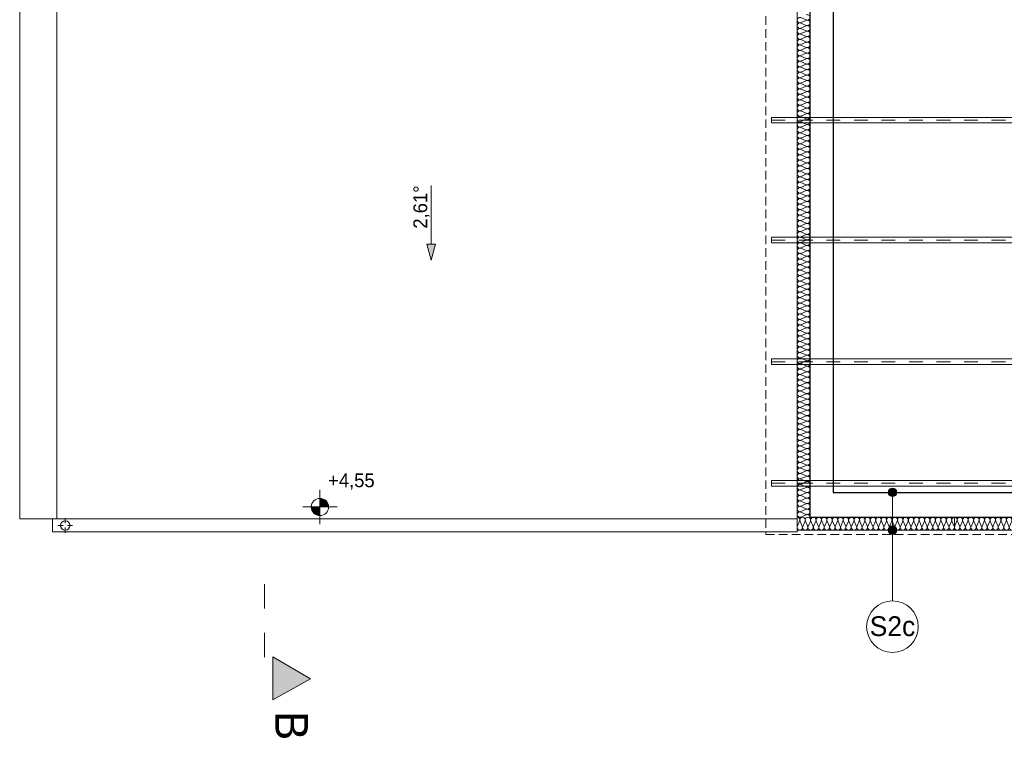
# Model space of a CAD drawing. Extents: x -515158 to -464725, y 20769 to 114053.
# Tile 61 of 69: x -498138 to -486688, y 96974 to 105335. Entities that reach past the tile are written whole.
import ezdxf

# ---------------------------------------------------------------- set-up
doc = ezdxf.new("R2010")
doc.units = 0
doc.header["$MEASUREMENT"] = 0
for name, pattern in [('Dashed', [564.444447, 282.222223, -282.222223]), ('Krawędzie ukryte', [150, 100, -50]), ('Przerywana', [320, 160, -160])]:
    doc.linetypes.add(name, pattern=pattern)
for name, color, linetype, lineweight in [('#podkład', 252, 'Continuous', 9), ('0_Nr_Pióra__21', 252, 'Continuous', 9), ('Arch ocieplenie_Nr_Pióra__44', 252, 'Continuous', 9), ('Arch ocieplenie_Nr_Pióra__9', 252, 'Continuous', 9), ('Arch opisy_Nr_Pióra__1', 252, 'Continuous', 25), ('Arch opisy_Nr_Pióra__21', 252, 'Continuous', 9), ('Arch wykończenie_Nr_Pióra__3', 252, 'Continuous', 18), ('INWENT DACH_Nr_Pióra__2', 252, 'Continuous', 13), ('INWENT DACH_Nr_Pióra__21', 252, 'Continuous', 9), ('INWENT KONST. DREWNIANA_Nr_Pióra__2', 252, 'Continuous', 13), ('INWENT KONST. DREWNIANA_Nr_Pióra__21', 252, 'Continuous', 9), ('INWENT OPISY_Nr_Pióra__21', 252, 'Continuous', 9), ('INWENT OPISY_Nr_Pióra__41', 252, 'Continuous', 15), ('INWENT RURY SPUSTOWE_Nr_Pióra__2', 252, 'Continuous', 13), ('INWENT RZĘDNE_Nr_Pióra__21', 252, 'Continuous', 9), ('INWENT.ŚCIANY_Nr_Pióra__1', 252, 'Continuous', 25), ('INWENT.ŚCIANY_Nr_Pióra__2', 252, 'Continuous', 13)]:
    doc.layers.add(name, color=color, linetype=linetype, lineweight=lineweight)
for name, color, linetype in [('Arch ocieplenie', 252, 'Continuous'), ('Arch opisy', 252, 'Continuous'), ('INWENT DACH', 252, 'Continuous'), ('INWENT RZĘDNE', 252, 'Continuous')]:
    doc.layers.add(name, color=color, linetype=linetype)
doc.styles.add('GENERATED_STYLE_3', font='txt')
doc.styles.add('GENERATED_STYLE_7', font='txt')

# ---------------------------------------------------------------- blocks, each defined once
blk = doc.blocks.new('Linia_164', base_point=(-487989, 102708))
at = {"layer": 'Arch opisy_Nr_Pióra__21', "linetype": 'Continuous'}
blk.add_line((-487989, 102708), (-487989, 101885), dxfattribs=at)
blk.add_circle((-487989, 101585), 300, dxfattribs=at)
blk = doc.blocks.new('Linia_163', base_point=(-487989, 103148))
at = {"layer": 'Arch opisy_Nr_Pióra__21', "linetype": 'Continuous'}
for points in [[(-487939, 103148), (-487943, 103167), (-487954, 103183), (-487970, 103194), (-487989, 103198), (-488008, 103194), (-488024, 103183), (-488035, 103167), (-488039, 103148), (-488035, 103128), (-488024, 103112), (-488008, 103101), (-487989, 103098), (-487970, 103101), (-487954, 103112), (-487943, 103128)], [(-487939, 102708), (-487943, 102727), (-487954, 102743), (-487970, 102754), (-487989, 102758), (-488008, 102754), (-488024, 102743), (-488035, 102727), (-488039, 102708), (-488035, 102688), (-488024, 102672), (-488008, 102661), (-487989, 102658), (-487970, 102661), (-487954, 102672), (-487943, 102688)]]:
    blk.add_hatch(color=256, dxfattribs=at).paths.add_polyline_path(points, flags=0)
blk.add_line((-487989, 103098), (-487989, 102758), dxfattribs=at)
for centre in [(-487989, 103148), (-487989, 102708)]:
    blk.add_circle(centre, 50, dxfattribs=at)
blk = doc.blocks.new('Koty wysokościowe_52', base_point=(-494647, 102978))
at = {"layer": 'INWENT RZĘDNE_Nr_Pióra__21', "linetype": 'Continuous'}
for points in [[(-494647, 102978), (-494547, 102978), (-494555, 103016), (-494576, 103048), (-494609, 103070), (-494647, 103078)], [(-494647, 102978), (-494747, 102978), (-494739, 102939), (-494718, 102907), (-494685, 102885), (-494647, 102878)]]:
    blk.add_hatch(color=256, dxfattribs=at).paths.add_polyline_path(points, flags=0)
for p, q in [((-494647, 102778), (-494647, 103178)), ((-494847, 102978), (-494447, 102978))]:
    blk.add_line(p, q, dxfattribs=at)
blk.add_circle((-494647, 102978), 100, dxfattribs=at)
at = {"layer": 'INWENT RZĘDNE_Nr_Pióra__21', "insert": (-494552, 103178), "char_height": 160, "attachment_point": 7, "style": 'GENERATED_STYLE_3'}
blk.add_mtext('{+4,55}', dxfattribs=at)
blk = doc.blocks.new('Linia_20', base_point=(-493353, 106718))
at = {"layer": 'INWENT DACH_Nr_Pióra__21', "linetype": 'Continuous'}
blk.add_hatch(color=256, dxfattribs=at).paths.add_polyline_path([(-493353, 105850), (-493403, 106037), (-493303, 106037)], flags=0)
at = {"layer": 'INWENT DACH_Nr_Pióra__2', "linetype": 'Continuous'}
blk.add_line((-493353, 106718), (-493353, 106037), dxfattribs=at)
at = {"layer": 'INWENT DACH_Nr_Pióra__21', "linetype": 'Continuous'}
for p, q in [((-493353, 105850), (-493403, 106037)), ((-493403, 106037), (-493303, 106037)), ((-493353, 105850), (-493303, 106037))]:
    blk.add_line(p, q, dxfattribs=at)
blk = doc.blocks.new('Izolacja cieplna 14_242', base_point=(-487268, 102858))
at = {"layer": 'Arch ocieplenie_Nr_Pióra__9', "linetype": 'Continuous'}
for p, q in [((-487266, 102752), (-487239, 102813)), ((-487234, 102813), (-487207, 102752)), ((-487202, 102752), (-487175, 102813)), ((-487170, 102813), (-487144, 102752)), ((-487138, 102752), (-487112, 102813)), ((-487106, 102813), (-487080, 102752)), ((-487075, 102752), (-487048, 102813)), ((-487043, 102813), (-487016, 102752)), ((-487011, 102752), (-486984, 102813)), ((-486979, 102813), (-486952, 102752)), ((-486947, 102752), (-486921, 102813)), ((-486915, 102813), (-486889, 102752)), ((-486883, 102752), (-486857, 102813)), ((-486852, 102813), (-486825, 102752)), ((-486820, 102752), (-486793, 102813)), ((-486788, 102813), (-486761, 102752)), ((-486756, 102752), (-486729, 102813)), ((-486724, 102813), (-486698, 102752)), ((-486692, 102752), (-486666, 102813)), ((-486660, 102813), (-486634, 102752)), ((-486629, 102752), (-486602, 102813)), ((-486597, 102813), (-486570, 102752)), ((-486565, 102752), (-486538, 102813)), ((-486533, 102813), (-486506, 102752)), ((-486501, 102752), (-486475, 102813)), ((-486469, 102813), (-486443, 102752)), ((-486437, 102752), (-486411, 102813)), ((-486406, 102813), (-486379, 102752)), ((-486374, 102752), (-486347, 102813)), ((-486342, 102813), (-486315, 102752)), ((-486310, 102752), (-486283, 102813)), ((-486278, 102813), (-486252, 102752)), ((-486246, 102752), (-486220, 102813)), ((-486214, 102813), (-486188, 102752)), ((-486183, 102752), (-486156, 102813)), ((-486151, 102813), (-486124, 102752)), ((-486119, 102752), (-486092, 102813)), ((-486087, 102813), (-486060, 102752)), ((-486055, 102752), (-486029, 102813)), ((-486023, 102813), (-485997, 102752)), ((-485991, 102752), (-485965, 102813)), ((-485960, 102813), (-485933, 102752)), ((-485928, 102752), (-485901, 102813)), ((-485896, 102813), (-485869, 102752)), ((-485864, 102752), (-485837, 102813)), ((-485832, 102813), (-485806, 102752)), ((-485800, 102752), (-485774, 102813)), ((-485768, 102813), (-485742, 102752)), ((-485737, 102752), (-485710, 102813)), ((-485705, 102813), (-485678, 102752)), ((-485673, 102752), (-485646, 102813)), ((-485641, 102813), (-485614, 102752)), ((-485609, 102752), (-485583, 102813)), ((-485577, 102813), (-485551, 102752)), ((-485545, 102752), (-485519, 102813)), ((-485514, 102813), (-485487, 102752)), ((-485482, 102752), (-485455, 102813)), ((-485450, 102813), (-485423, 102752)), ((-485418, 102752), (-485391, 102813)), ((-485386, 102813), (-485360, 102752)), ((-485354, 102752), (-485328, 102813)), ((-485322, 102813), (-485296, 102752)), ((-485291, 102752), (-485264, 102813)), ((-485259, 102813), (-485232, 102752)), ((-485227, 102752), (-485200, 102813)), ((-485195, 102813), (-485168, 102752)), ((-485163, 102752), (-485137, 102813)), ((-485131, 102813), (-485105, 102752)), ((-485099, 102752), (-485073, 102813)), ((-485068, 102813), (-485041, 102752)), ((-485036, 102752), (-485009, 102813)), ((-485004, 102813), (-484977, 102752)), ((-484972, 102752), (-484945, 102813)), ((-484940, 102813), (-484914, 102752)), ((-484908, 102752), (-484882, 102813)), ((-484876, 102813), (-484850, 102752)), ((-484845, 102752), (-484818, 102813)), ((-484813, 102813), (-484786, 102752)), ((-484781, 102752), (-484754, 102813)), ((-484749, 102813), (-484722, 102752)), ((-484717, 102752), (-484691, 102813)), ((-484685, 102813), (-484659, 102752)), ((-484653, 102752), (-484627, 102813)), ((-484622, 102813), (-484595, 102752)), ((-484590, 102752), (-484563, 102813)), ((-484558, 102813), (-484531, 102752)), ((-484526, 102752), (-484499, 102813)), ((-484494, 102813), (-484468, 102752)), ((-484462, 102752), (-484436, 102813)), ((-484430, 102813), (-484404, 102752)), ((-484399, 102752), (-484372, 102813)), ((-484367, 102813), (-484340, 102752)), ((-484335, 102752), (-484308, 102813)), ((-484303, 102813), (-484276, 102752)), ((-484271, 102752), (-484245, 102813)), ((-484239, 102813), (-484213, 102752)), ((-484207, 102752), (-484181, 102813)), ((-484176, 102813), (-484149, 102752)), ((-484144, 102752), (-484117, 102813)), ((-484112, 102813), (-484085, 102752)), ((-484080, 102752), (-484054, 102813)), ((-484048, 102813), (-484022, 102752)), ((-484016, 102752), (-483990, 102813)), ((-483984, 102813), (-483958, 102752)), ((-483953, 102752), (-483926, 102813)), ((-483921, 102813), (-483894, 102752)), ((-483889, 102752), (-483862, 102813)), ((-483857, 102813), (-483831, 102752)), ((-483825, 102752), (-483799, 102813)), ((-483793, 102813), (-483767, 102752)), ((-483761, 102752), (-483735, 102813)), ((-483730, 102813), (-483703, 102752)), ((-483698, 102752), (-483671, 102813)), ((-483666, 102813), (-483639, 102752)), ((-483634, 102752), (-483608, 102813)), ((-483602, 102813), (-483576, 102752)), ((-483570, 102752), (-483544, 102813)), ((-483538, 102813), (-483512, 102752)), ((-483507, 102752), (-483480, 102813)), ((-483475, 102813), (-483448, 102752)), ((-483443, 102752), (-483416, 102813)), ((-483411, 102813), (-483385, 102752)), ((-483379, 102752), (-483353, 102813)), ((-483347, 102813), (-483321, 102752)), ((-483315, 102752), (-483289, 102813)), ((-483284, 102813), (-483257, 102752)), ((-483252, 102752), (-483225, 102813)), ((-483220, 102813), (-483193, 102752)), ((-483188, 102752), (-483162, 102813)), ((-483156, 102813), (-483130, 102752)), ((-483124, 102752), (-483098, 102813)), ((-483092, 102813), (-483066, 102752)), ((-483061, 102752), (-483034, 102813)), ((-483029, 102813), (-483002, 102752)), ((-482997, 102752), (-482970, 102813)), ((-482965, 102813), (-482939, 102752)), ((-482933, 102752), (-482907, 102813)), ((-482901, 102813), (-482875, 102752)), ((-482869, 102752), (-482843, 102813)), ((-482838, 102813), (-482811, 102752)), ((-482806, 102752), (-482779, 102813)), ((-482774, 102813), (-482747, 102752)), ((-482742, 102752), (-482716, 102813)), ((-482710, 102813), (-482684, 102752)), ((-482678, 102752), (-482652, 102813)), ((-482646, 102813), (-482620, 102752)), ((-482615, 102752), (-482588, 102813)), ((-482583, 102813), (-482556, 102752)), ((-482551, 102752), (-482524, 102813)), ((-482519, 102813), (-482493, 102752)), ((-482487, 102752), (-482461, 102813)), ((-482455, 102813), (-482429, 102752)), ((-482423, 102752), (-482397, 102813)), ((-482392, 102813), (-482365, 102752)), ((-482360, 102752), (-482333, 102813)), ((-482328, 102813), (-482301, 102752)), ((-482296, 102752), (-482270, 102813)), ((-482264, 102813), (-482238, 102752)), ((-482232, 102752), (-482206, 102813)), ((-482200, 102813), (-482174, 102752)), ((-482169, 102752), (-482142, 102813)), ((-482137, 102813), (-482110, 102752)), ((-482105, 102752), (-482078, 102813)), ((-482073, 102813), (-482047, 102752)), ((-482041, 102752), (-482015, 102813)), ((-482009, 102813), (-481983, 102752)), ((-481977, 102752), (-481951, 102813)), ((-481946, 102813), (-481919, 102752)), ((-481914, 102752), (-481887, 102813)), ((-481882, 102813), (-481855, 102752)), ((-481850, 102752), (-481824, 102813)), ((-481818, 102813), (-481792, 102752)), ((-481786, 102752), (-481760, 102813)), ((-481754, 102813), (-481728, 102752)), ((-481723, 102752), (-481696, 102813)), ((-481691, 102813), (-481664, 102752)), ((-481659, 102752), (-481632, 102813)), ((-481627, 102813), (-481601, 102752)), ((-481595, 102752), (-481569, 102813)), ((-481563, 102813), (-481537, 102752)), ((-481531, 102752), (-481505, 102813)), ((-481500, 102813), (-481473, 102752)), ((-481468, 102752), (-481441, 102813)), ((-481436, 102813), (-481409, 102752)), ((-481404, 102752), (-481378, 102813)), ((-481372, 102813), (-481346, 102752)), ((-481340, 102752), (-481314, 102813)), ((-481308, 102813), (-481282, 102752)), ((-481277, 102752), (-481250, 102813)), ((-481245, 102813), (-481218, 102752)), ((-481213, 102752), (-481186, 102813)), ((-481181, 102813), (-481155, 102752)), ((-481149, 102752), (-481123, 102813)), ((-481117, 102813), (-481091, 102752)), ((-481086, 102752), (-481059, 102813)), ((-481054, 102813), (-481027, 102752)), ((-481022, 102752), (-480995, 102813)), ((-480990, 102813), (-480963, 102752)), ((-480958, 102752), (-480932, 102813)), ((-480926, 102813), (-480900, 102752)), ((-480894, 102752), (-480868, 102813)), ((-480863, 102813), (-480836, 102752))]:
    blk.add_line(p, q, dxfattribs=at)
for centre, start_param, end_param in [((-487268, 102826), 4.299596, 6.283185), ((-487205, 102826), 4.299595, 8.266774), ((-487141, 102826), 4.299595, 8.266774), ((-487077, 102826), 4.299595, 8.266774), ((-487013, 102826), 4.299595, 8.266774), ((-486950, 102826), 4.299595, 8.266774), ((-486886, 102826), 4.299595, 8.266774), ((-486822, 102826), 4.299595, 8.266774), ((-486759, 102826), 4.299595, 8.266774), ((-486695, 102826), 4.299595, 8.266774), ((-486631, 102826), 4.299595, 8.266774), ((-486567, 102826), 4.299595, 8.266774), ((-486504, 102826), 4.299595, 8.266774), ((-486440, 102826), 4.299595, 8.266774), ((-486376, 102826), 4.299595, 8.266774), ((-486313, 102826), 4.299595, 8.266774), ((-486249, 102826), 4.299595, 8.266774), ((-486185, 102826), 4.299595, 8.266774), ((-486121, 102826), 4.299595, 8.266774), ((-486058, 102826), 4.299595, 8.266774), ((-485994, 102826), 4.299595, 8.266774), ((-485930, 102826), 4.299595, 8.266774), ((-485867, 102826), 4.299595, 8.266774), ((-485803, 102826), 4.299595, 8.266774), ((-485739, 102826), 4.299595, 8.266774), ((-485676, 102826), 4.299595, 8.266774), ((-485612, 102826), 4.299595, 8.266774), ((-485548, 102826), 4.299595, 8.266774), ((-485484, 102826), 4.299595, 8.266774), ((-485421, 102826), 4.299595, 8.266774), ((-485357, 102826), 4.299595, 8.266774), ((-485293, 102826), 4.299595, 8.266774), ((-485230, 102826), 4.299595, 8.266774), ((-485166, 102826), 4.299595, 8.266774), ((-485102, 102826), 4.299595, 8.266774), ((-485038, 102826), 4.299595, 8.266774), ((-484975, 102826), 4.299595, 8.266774), ((-484911, 102826), 4.299595, 8.266774), ((-484847, 102826), 4.299595, 8.266774), ((-484784, 102826), 4.299595, 8.266774), ((-484720, 102826), 4.299595, 8.266774), ((-484656, 102826), 4.299595, 8.266774), ((-484592, 102826), 4.299595, 8.266774), ((-484529, 102826), 4.299595, 8.266774), ((-484465, 102826), 4.299595, 8.266774), ((-484401, 102826), 4.299595, 8.266774), ((-484338, 102826), 4.299595, 8.266774), ((-484274, 102826), 4.299595, 8.266774), ((-484210, 102826), 4.299595, 8.266774), ((-484146, 102826), 4.299595, 8.266774), ((-484083, 102826), 4.299595, 8.266774), ((-484019, 102826), 4.299595, 8.266774), ((-483955, 102826), 4.299595, 8.266774), ((-483892, 102826), 4.299595, 8.266774), ((-483828, 102826), 4.299595, 8.266774), ((-483764, 102826), 4.299595, 8.266774), ((-483700, 102826), 4.299595, 8.266774), ((-483637, 102826), 4.299595, 8.266774), ((-483573, 102826), 4.299595, 8.266774), ((-483509, 102826), 4.299595, 8.266774), ((-483446, 102826), 4.299595, 8.266774), ((-483382, 102826), 4.299595, 8.266774), ((-483318, 102826), 4.299595, 8.266774), ((-483254, 102826), 4.299595, 8.266774), ((-483191, 102826), 4.299595, 8.266774), ((-483127, 102826), 4.299595, 8.266774), ((-483063, 102826), 4.299595, 8.266774), ((-483000, 102826), 4.299595, 8.266774), ((-482936, 102826), 4.299595, 8.266774), ((-482872, 102826), 4.299595, 8.266774), ((-482808, 102826), 4.299595, 8.266774), ((-482745, 102826), 4.299595, 8.266774), ((-482681, 102826), 4.299595, 8.266774), ((-482617, 102826), 4.299595, 8.266774), ((-482554, 102826), 4.299595, 8.266774), ((-482490, 102826), 4.299595, 8.266774), ((-482426, 102826), 4.299595, 8.266774), ((-482362, 102826), 4.299595, 8.266774), ((-482299, 102826), 4.299595, 8.266774), ((-482235, 102826), 4.299595, 8.266774), ((-482171, 102826), 4.299595, 8.266774), ((-482108, 102826), 4.299595, 8.266774), ((-482044, 102826), 4.299595, 8.266774), ((-481980, 102826), 4.299595, 8.266774), ((-481916, 102826), 4.299595, 8.266774), ((-481853, 102826), 4.299595, 8.266774), ((-481789, 102826), 4.299595, 8.266774), ((-481725, 102826), 4.299595, 8.266774), ((-481662, 102826), 4.299595, 8.266774), ((-481598, 102826), 4.299595, 8.266774), ((-481534, 102826), 4.299595, 8.266774), ((-481470, 102826), 4.299595, 8.266774), ((-481407, 102826), 4.299595, 8.266774), ((-481343, 102826), 4.299595, 8.266774), ((-481279, 102826), 4.299595, 8.266774), ((-481216, 102826), 4.299595, 8.266774), ((-481152, 102826), 4.299595, 8.266774), ((-481088, 102826), 4.299595, 8.266774), ((-481024, 102826), 4.299595, 8.266774), ((-480961, 102826), 4.299595, 8.266774), ((-480897, 102826), 4.299595, 8.266774), ((-480833, 102826), 6.283185, 8.266774), ((-487236, 102740), 1.158003, 5.125183), ((-487173, 102740), 1.158003, 5.125183), ((-487109, 102740), 1.158003, 5.125183), ((-487045, 102740), 1.158003, 5.125183), ((-486982, 102740), 1.158003, 5.125183), ((-486918, 102740), 1.158003, 5.125183), ((-486854, 102740), 1.158003, 5.125183), ((-486790, 102740), 1.158003, 5.125183), ((-486727, 102740), 1.158003, 5.125183), ((-486663, 102740), 1.158003, 5.125183), ((-486599, 102740), 1.158003, 5.125183), ((-486536, 102740), 1.158003, 5.125183), ((-486472, 102740), 1.158003, 5.125183), ((-486408, 102740), 1.158003, 5.125183), ((-486344, 102740), 1.158003, 5.125183), ((-486281, 102740), 1.158003, 5.125183), ((-486217, 102740), 1.158003, 5.125183), ((-486153, 102740), 1.158003, 5.125183), ((-486090, 102740), 1.158003, 5.125183), ((-486026, 102740), 1.158003, 5.125183), ((-485962, 102740), 1.158003, 5.125183), ((-485898, 102740), 1.158003, 5.125183), ((-485835, 102740), 1.158003, 5.125183), ((-485771, 102740), 1.158003, 5.125183), ((-485707, 102740), 1.158003, 5.125183), ((-485644, 102740), 1.158003, 5.125183), ((-485580, 102740), 1.158003, 5.125183), ((-485516, 102740), 1.158003, 5.125183), ((-485453, 102740), 1.158003, 5.125183), ((-485389, 102740), 1.158003, 5.125183), ((-485325, 102740), 1.158003, 5.125183), ((-485261, 102740), 1.158003, 5.125183), ((-485198, 102740), 1.158003, 5.125183), ((-485134, 102740), 1.158003, 5.125183), ((-485070, 102740), 1.158003, 5.125183), ((-485007, 102740), 1.158003, 5.125183), ((-484943, 102740), 1.158003, 5.125183), ((-484879, 102740), 1.158003, 5.125183), ((-484815, 102740), 1.158003, 5.125183), ((-484752, 102740), 1.158003, 5.125183), ((-484688, 102740), 1.158003, 5.125183), ((-484624, 102740), 1.158003, 5.125183), ((-484561, 102740), 1.158003, 5.125183), ((-484497, 102740), 1.158003, 5.125183), ((-484433, 102740), 1.158003, 5.125183), ((-484369, 102740), 1.158003, 5.125183), ((-484306, 102740), 1.158003, 5.125183), ((-484242, 102740), 1.158003, 5.125183), ((-484178, 102740), 1.158003, 5.125183), ((-484115, 102740), 1.158003, 5.125183), ((-484051, 102740), 1.158003, 5.125183), ((-483987, 102740), 1.158003, 5.125183), ((-483923, 102740), 1.158003, 5.125183), ((-483860, 102740), 1.158003, 5.125183), ((-483796, 102740), 1.158003, 5.125183), ((-483732, 102740), 1.158003, 5.125183), ((-483669, 102740), 1.158003, 5.125183), ((-483605, 102740), 1.158003, 5.125183), ((-483541, 102740), 1.158003, 5.125183), ((-483477, 102740), 1.158003, 5.125183), ((-483414, 102740), 1.158003, 5.125183), ((-483350, 102740), 1.158003, 5.125183), ((-483286, 102740), 1.158003, 5.125183), ((-483223, 102740), 1.158003, 5.125183), ((-483159, 102740), 1.158003, 5.125183), ((-483095, 102740), 1.158003, 5.125183), ((-483031, 102740), 1.158003, 5.125183), ((-482968, 102740), 1.158003, 5.125183), ((-482904, 102740), 1.158003, 5.125183), ((-482840, 102740), 1.158003, 5.125183), ((-482777, 102740), 1.158003, 5.125183), ((-482713, 102740), 1.158003, 5.125183), ((-482649, 102740), 1.158003, 5.125183), ((-482585, 102740), 1.158003, 5.125183), ((-482522, 102740), 1.158003, 5.125183), ((-482458, 102740), 1.158003, 5.125183), ((-482394, 102740), 1.158003, 5.125183), ((-482331, 102740), 1.158003, 5.125183), ((-482267, 102740), 1.158003, 5.125183), ((-482203, 102740), 1.158003, 5.125183), ((-482139, 102740), 1.158003, 5.125183), ((-482076, 102740), 1.158003, 5.125183), ((-482012, 102740), 1.158003, 5.125183), ((-481948, 102740), 1.158003, 5.125183), ((-481885, 102740), 1.158003, 5.125183), ((-481821, 102740), 1.158003, 5.125183), ((-481757, 102740), 1.158003, 5.125183), ((-481693, 102740), 1.158003, 5.125183), ((-481630, 102740), 1.158003, 5.125183), ((-481566, 102740), 1.158003, 5.125183), ((-481502, 102740), 1.158003, 5.125183), ((-481439, 102740), 1.158003, 5.125183), ((-481375, 102740), 1.158003, 5.125183), ((-481311, 102740), 1.158003, 5.125183), ((-481247, 102740), 1.158003, 5.125183), ((-481184, 102740), 1.158003, 5.125183), ((-481120, 102740), 1.158003, 5.125183), ((-481056, 102740), 1.158003, 5.125183), ((-480993, 102740), 1.158003, 5.125183), ((-480929, 102740), 1.158003, 5.125183), ((-480865, 102740), 1.158003, 5.125183)]:
    blk.add_ellipse(centre, major_axis=(0, 31.9), ratio=0.998581, start_param=start_param, end_param=end_param, dxfattribs=at)
blk = doc.blocks.new('Izolacja cieplna 14_238', base_point=(-488948, 102858))
at = {"layer": 'Arch ocieplenie_Nr_Pióra__44', "linetype": 'Continuous'}
for p, q in [((-488993, 108645), (-489054, 108671)), ((-489054, 108613), (-488993, 108639)), ((-488993, 108581), (-489054, 108607)), ((-489054, 108549), (-488993, 108575)), ((-488993, 108517), (-489054, 108543)), ((-489054, 108485), (-488993, 108511)), ((-488993, 108453), (-489054, 108479)), ((-489054, 108421), (-488993, 108448)), ((-488993, 108389), (-489054, 108416)), ((-489054, 108357), (-488993, 108384)), ((-488993, 108325), (-489054, 108352)), ((-489054, 108293), (-488993, 108320)), ((-488993, 108261), (-489054, 108288)), ((-489054, 108229), (-488993, 108256)), ((-488993, 108197), (-489054, 108224)), ((-489054, 108165), (-488993, 108192)), ((-488993, 108133), (-489054, 108160)), ((-489054, 108101), (-488993, 108128)), ((-488993, 108069), (-489054, 108096)), ((-489054, 108037), (-488993, 108064)), ((-488993, 108005), (-489054, 108032)), ((-489054, 107974), (-488993, 108000)), ((-488993, 107942), (-489054, 107968)), ((-489054, 107910), (-488993, 107936)), ((-488993, 107878), (-489054, 107904)), ((-489054, 107846), (-488993, 107872)), ((-488993, 107814), (-489054, 107840)), ((-489054, 107782), (-488993, 107808)), ((-488993, 107750), (-489054, 107776)), ((-489054, 107718), (-488993, 107744)), ((-488993, 107686), (-489054, 107713)), ((-489054, 107654), (-488993, 107681)), ((-488993, 107622), (-489054, 107649)), ((-489054, 107590), (-488993, 107617)), ((-488993, 107558), (-489054, 107585)), ((-489054, 107526), (-488993, 107553)), ((-488993, 107494), (-489054, 107521)), ((-489054, 107462), (-488993, 107489)), ((-488993, 107430), (-489054, 107457)), ((-489054, 107398), (-488993, 107425)), ((-488993, 107366), (-489054, 107393)), ((-489054, 107334), (-488993, 107361)), ((-488993, 107302), (-489054, 107329)), ((-489054, 107270), (-488993, 107297)), ((-488993, 107239), (-489054, 107265)), ((-489054, 107207), (-488993, 107233)), ((-488993, 107175), (-489054, 107201)), ((-489054, 107143), (-488993, 107169)), ((-488993, 107111), (-489054, 107137)), ((-489054, 107079), (-488993, 107105)), ((-488993, 107047), (-489054, 107073)), ((-489054, 107015), (-488993, 107041)), ((-488993, 106983), (-489054, 107009)), ((-489054, 106951), (-488993, 106977)), ((-488993, 106919), (-489054, 106946)), ((-489054, 106887), (-488993, 106914)), ((-488993, 106855), (-489054, 106882)), ((-489054, 106823), (-488993, 106850)), ((-488993, 106791), (-489054, 106818)), ((-489054, 106759), (-488993, 106786)), ((-488993, 106727), (-489054, 106754)), ((-489054, 106695), (-488993, 106722)), ((-488993, 106663), (-489054, 106690)), ((-489054, 106631), (-488993, 106658)), ((-488993, 106599), (-489054, 106626)), ((-489054, 106567), (-488993, 106594)), ((-488993, 106535), (-489054, 106562)), ((-489054, 106503), (-488993, 106530)), ((-488993, 106472), (-489054, 106498)), ((-489054, 106440), (-488993, 106466)), ((-488993, 106408), (-489054, 106434)), ((-489054, 106376), (-488993, 106402)), ((-488993, 106344), (-489054, 106370)), ((-489054, 106312), (-488993, 106338)), ((-488993, 106280), (-489054, 106306)), ((-489054, 106248), (-488993, 106274)), ((-488993, 106216), (-489054, 106242)), ((-489054, 106184), (-488993, 106211)), ((-488993, 106152), (-489054, 106179)), ((-489054, 106120), (-488993, 106147)), ((-488993, 106088), (-489054, 106115)), ((-489054, 106056), (-488993, 106083)), ((-488993, 106024), (-489054, 106051)), ((-489054, 105992), (-488993, 106019)), ((-488993, 105960), (-489054, 105987)), ((-489054, 105928), (-488993, 105955)), ((-488993, 105896), (-489054, 105923)), ((-489054, 105864), (-488993, 105891)), ((-488993, 105832), (-489054, 105859)), ((-489054, 105800), (-488993, 105827)), ((-488993, 105768), (-489054, 105795)), ((-489054, 105737), (-488993, 105763)), ((-488993, 105705), (-489054, 105731)), ((-489054, 105673), (-488993, 105699)), ((-488993, 105641), (-489054, 105667)), ((-489054, 105609), (-488993, 105635)), ((-488993, 105577), (-489054, 105603)), ((-489054, 105545), (-488993, 105571)), ((-488993, 105513), (-489054, 105539)), ((-489054, 105481), (-488993, 105507)), ((-488993, 105449), (-489054, 105475)), ((-489054, 105417), (-488993, 105444)), ((-488993, 105385), (-489054, 105412)), ((-489054, 105353), (-488993, 105380)), ((-488993, 105321), (-489054, 105348)), ((-489054, 105289), (-488993, 105316)), ((-488993, 105257), (-489054, 105284)), ((-489054, 105225), (-488993, 105252)), ((-488993, 105193), (-489054, 105220)), ((-489054, 105161), (-488993, 105188)), ((-488993, 105129), (-489054, 105156)), ((-489054, 105097), (-488993, 105124)), ((-488993, 105065), (-489054, 105092)), ((-489054, 105033), (-488993, 105060)), ((-488993, 105001), (-489054, 105028)), ((-489054, 104970), (-488993, 104996)), ((-488993, 104938), (-489054, 104964)), ((-489054, 104906), (-488993, 104932)), ((-488993, 104874), (-489054, 104900)), ((-489054, 104842), (-488993, 104868)), ((-488993, 104810), (-489054, 104836)), ((-489054, 104778), (-488993, 104804)), ((-488993, 104746), (-489054, 104772)), ((-489054, 104714), (-488993, 104740)), ((-488993, 104682), (-489054, 104708)), ((-489054, 104650), (-488993, 104677)), ((-488993, 104618), (-489054, 104645)), ((-489054, 104586), (-488993, 104613)), ((-488993, 104554), (-489054, 104581)), ((-489054, 104522), (-488993, 104549)), ((-488993, 104490), (-489054, 104517)), ((-489054, 104458), (-488993, 104485)), ((-488993, 104426), (-489054, 104453)), ((-489054, 104394), (-488993, 104421)), ((-488993, 104362), (-489054, 104389)), ((-489054, 104330), (-488993, 104357)), ((-488993, 104298), (-489054, 104325)), ((-489054, 104266), (-488993, 104293)), ((-488993, 104234), (-489054, 104261)), ((-489054, 104203), (-488993, 104229)), ((-488993, 104171), (-489054, 104197)), ((-489054, 104139), (-488993, 104165)), ((-488993, 104107), (-489054, 104133)), ((-489054, 104075), (-488993, 104101)), ((-488993, 104043), (-489054, 104069)), ((-489054, 104011), (-488993, 104037)), ((-488993, 103979), (-489054, 104005)), ((-489054, 103947), (-488993, 103973)), ((-488993, 103915), (-489054, 103942)), ((-489054, 103883), (-488993, 103910)), ((-488993, 103851), (-489054, 103878)), ((-489054, 103819), (-488993, 103846)), ((-488993, 103787), (-489054, 103814)), ((-489054, 103755), (-488993, 103782)), ((-488993, 103723), (-489054, 103750)), ((-489054, 103691), (-488993, 103718)), ((-488993, 103659), (-489054, 103686)), ((-489054, 103627), (-488993, 103654)), ((-488993, 103595), (-489054, 103622)), ((-489054, 103563), (-488993, 103590)), ((-488993, 103531), (-489054, 103558)), ((-489054, 103499), (-488993, 103526)), ((-488993, 103468), (-489054, 103494)), ((-489054, 103436), (-488993, 103462)), ((-488993, 103404), (-489054, 103430)), ((-489054, 103372), (-488993, 103398)), ((-488993, 103340), (-489054, 103366)), ((-489054, 103308), (-488993, 103334)), ((-488993, 103276), (-489054, 103302)), ((-489054, 103244), (-488993, 103270)), ((-488993, 103212), (-489054, 103238)), ((-489054, 103180), (-488993, 103206)), ((-488993, 103148), (-489054, 103175)), ((-489054, 103116), (-488993, 103143)), ((-488993, 103084), (-489054, 103111)), ((-489054, 103052), (-488993, 103079)), ((-488993, 103020), (-489054, 103047)), ((-489054, 102988), (-488993, 103015)), ((-488993, 102956), (-489054, 102983)), ((-489054, 102924), (-488993, 102951)), ((-488993, 102892), (-489054, 102919)), ((-489054, 102860), (-488993, 102887))]:
    blk.add_line(p, q, dxfattribs=at)
for centre, start_param, end_param in [((-489066, 108642), 5.870392, 9.837571), ((-488980, 108674), 2.7288, 6.695979), ((-489066, 108578), 5.870392, 9.837571), ((-489066, 108514), 5.870392, 9.837571), ((-488980, 108610), 2.7288, 6.695979), ((-488980, 108546), 2.7288, 6.695979), ((-489066, 108450), 5.870392, 9.837571), ((-488980, 108482), 2.7288, 6.695979), ((-488980, 108418), 2.7288, 6.695979), ((-489066, 108386), 5.870392, 9.837571), ((-489066, 108322), 5.870392, 9.837571), ((-488980, 108354), 2.7288, 6.695979), ((-488980, 108290), 2.7288, 6.695979), ((-489066, 108258), 5.870392, 9.837571), ((-489066, 108195), 5.870392, 9.837571), ((-488980, 108227), 2.7288, 6.695979), ((-489066, 108131), 5.870392, 9.837571), ((-489066, 108067), 5.870392, 9.837571), ((-488980, 108163), 2.7288, 6.695979), ((-488980, 108099), 2.7288, 6.695979), ((-489066, 108003), 5.870392, 9.837571), ((-489066, 107939), 5.870392, 9.837571), ((-488980, 108035), 2.7288, 6.695979), ((-488980, 107971), 2.7288, 6.695979), ((-489066, 107875), 5.870392, 9.837571), ((-488980, 107907), 2.7288, 6.695979), ((-488980, 107843), 2.7288, 6.695979), ((-489066, 107811), 5.870392, 9.837571), ((-489066, 107747), 5.870392, 9.837571), ((-488980, 107779), 2.7288, 6.695979), ((-488980, 107715), 2.7288, 6.695979), ((-489066, 107683), 5.870392, 9.837571), ((-489066, 107619), 5.870392, 9.837571), ((-488980, 107651), 2.7288, 6.695979), ((-489066, 107555), 5.870392, 9.837571), ((-489066, 107491), 5.870392, 9.837571), ((-488980, 107587), 2.7288, 6.695979), ((-488980, 107523), 2.7288, 6.695979), ((-489066, 107428), 5.870392, 9.837571), ((-488980, 107460), 2.7288, 6.695979), ((-488980, 107396), 2.7288, 6.695979), ((-489066, 107364), 5.870392, 9.837571), ((-489066, 107300), 5.870392, 9.837571), ((-488980, 107332), 2.7288, 6.695979), ((-488980, 107268), 2.7288, 6.695979), ((-489066, 107236), 5.870392, 9.837571), ((-489066, 107172), 5.870392, 9.837571), ((-488980, 107204), 2.7288, 6.695979), ((-488980, 107140), 2.7288, 6.695979), ((-489066, 107108), 5.870392, 9.837571), ((-489066, 107044), 5.870392, 9.837571), ((-488980, 107076), 2.7288, 6.695979), ((-489066, 106980), 5.870392, 9.837571), ((-489066, 106916), 5.870392, 9.837571), ((-488980, 107012), 2.7288, 6.695979), ((-488980, 106948), 2.7288, 6.695979), ((-489066, 106852), 5.870392, 9.837571), ((-488980, 106884), 2.7288, 6.695979), ((-488980, 106820), 2.7288, 6.695979), ((-489066, 106788), 5.870392, 9.837571), ((-489066, 106725), 5.870392, 9.837571), ((-488980, 106756), 2.7288, 6.695979), ((-488980, 106693), 2.7288, 6.695979), ((-489066, 106661), 5.870392, 9.837571), ((-489066, 106597), 5.870392, 9.837571), ((-488980, 106629), 2.7288, 6.695979), ((-488980, 106565), 2.7288, 6.695979), ((-489066, 106533), 5.870392, 9.837571), ((-489066, 106469), 5.870392, 9.837571), ((-488980, 106501), 2.7288, 6.695979), ((-489066, 106405), 5.870392, 9.837571), ((-489066, 106341), 5.870392, 9.837571), ((-488980, 106437), 2.7288, 6.695979), ((-488980, 106373), 2.7288, 6.695979), ((-489066, 106277), 5.870392, 9.837571), ((-488980, 106309), 2.7288, 6.695979), ((-488980, 106245), 2.7288, 6.695979), ((-489066, 106213), 5.870392, 9.837571), ((-489066, 106149), 5.870392, 9.837571), ((-488980, 106181), 2.7288, 6.695979), ((-488980, 106117), 2.7288, 6.695979), ((-489066, 106085), 5.870392, 9.837571), ((-489066, 106021), 5.870392, 9.837571), ((-488980, 106053), 2.7288, 6.695979), ((-489066, 105958), 5.870392, 9.837571), ((-489066, 105894), 5.870392, 9.837571), ((-488980, 105989), 2.7288, 6.695979), ((-488980, 105926), 2.7288, 6.695979), ((-489066, 105830), 5.870392, 9.837571), ((-489066, 105766), 5.870392, 9.837571), ((-488980, 105862), 2.7288, 6.695979), ((-488980, 105798), 2.7288, 6.695979), ((-489066, 105702), 5.870392, 9.837571), ((-488980, 105734), 2.7288, 6.695979), ((-488980, 105670), 2.7288, 6.695979), ((-489066, 105638), 5.870392, 9.837571), ((-489066, 105574), 5.870392, 9.837571), ((-488980, 105606), 2.7288, 6.695979), ((-488980, 105542), 2.7288, 6.695979), ((-489066, 105510), 5.870392, 9.837571), ((-489066, 105446), 5.870392, 9.837571), ((-488980, 105478), 2.7288, 6.695979), ((-489066, 105382), 5.870392, 9.837571), ((-489066, 105318), 5.870392, 9.837571), ((-488980, 105414), 2.7288, 6.695979), ((-488980, 105350), 2.7288, 6.695979), ((-489066, 105254), 5.870392, 9.837571), ((-489066, 105191), 5.870392, 9.837571), ((-488980, 105286), 2.7288, 6.695979), ((-488980, 105222), 2.7288, 6.695979), ((-489066, 105127), 5.870392, 9.837571), ((-488980, 105159), 2.7288, 6.695979), ((-488980, 105095), 2.7288, 6.695979), ((-489066, 105063), 5.870392, 9.837571), ((-489066, 104999), 5.870392, 9.837571), ((-488980, 105031), 2.7288, 6.695979), ((-488980, 104967), 2.7288, 6.695979), ((-489066, 104935), 5.870392, 9.837571), ((-489066, 104871), 5.870392, 9.837571), ((-488980, 104903), 2.7288, 6.695979), ((-489066, 104807), 5.870392, 9.837571), ((-489066, 104743), 5.870392, 9.837571), ((-488980, 104839), 2.7288, 6.695979), ((-488980, 104775), 2.7288, 6.695979), ((-489066, 104679), 5.870392, 9.837571), ((-488980, 104711), 2.7288, 6.695979), ((-488980, 104647), 2.7288, 6.695979), ((-489066, 104615), 5.870392, 9.837571), ((-489066, 104551), 5.870392, 9.837571), ((-488980, 104583), 2.7288, 6.695979), ((-488980, 104519), 2.7288, 6.695979), ((-489066, 104487), 5.870392, 9.837571), ((-489066, 104424), 5.870392, 9.837571), ((-488980, 104456), 2.7288, 6.695979), ((-488980, 104392), 2.7288, 6.695979), ((-489066, 104360), 5.870392, 9.837571), ((-489066, 104296), 5.870392, 9.837571), ((-488980, 104328), 2.7288, 6.695979), ((-489066, 104232), 5.870392, 9.837571), ((-489066, 104168), 5.870392, 9.837571), ((-488980, 104264), 2.7288, 6.695979), ((-488980, 104200), 2.7288, 6.695979), ((-489066, 104104), 5.870392, 9.837571), ((-488980, 104136), 2.7288, 6.695979), ((-488980, 104072), 2.7288, 6.695979), ((-489066, 104040), 5.870392, 9.837571), ((-489066, 103976), 5.870392, 9.837571), ((-488980, 104008), 2.7288, 6.695979), ((-488980, 103944), 2.7288, 6.695979), ((-489066, 103912), 5.870392, 9.837571), ((-489066, 103848), 5.870392, 9.837571), ((-488980, 103880), 2.7288, 6.695979), ((-488980, 103816), 2.7288, 6.695979), ((-489066, 103784), 5.870392, 9.837571), ((-489066, 103720), 5.870392, 9.837571), ((-488980, 103752), 2.7288, 6.695979), ((-489066, 103657), 5.870392, 9.837571), ((-489066, 103593), 5.870392, 9.837571), ((-488980, 103689), 2.7288, 6.695979), ((-488980, 103625), 2.7288, 6.695979), ((-489066, 103529), 5.870392, 9.837571), ((-488980, 103561), 2.7288, 6.695979), ((-488980, 103497), 2.7288, 6.695979), ((-489066, 103465), 5.870392, 9.837571), ((-489066, 103401), 5.870392, 9.837571), ((-488980, 103433), 2.7288, 6.695979), ((-488980, 103369), 2.7288, 6.695979), ((-489066, 103337), 5.870392, 9.837571), ((-489066, 103273), 5.870392, 9.837571), ((-488980, 103305), 2.7288, 6.695979), ((-489066, 103209), 5.870392, 9.837571), ((-489066, 103145), 5.870392, 9.837571), ((-488980, 103241), 2.7288, 6.695979), ((-488980, 103177), 2.7288, 6.695979), ((-489066, 103081), 5.870392, 9.837571), ((-489066, 103017), 5.870392, 9.837571), ((-488980, 103113), 2.7288, 6.695979), ((-488980, 103049), 2.7288, 6.695979), ((-489066, 102954), 5.870392, 9.837571), ((-488980, 102985), 2.7288, 6.695979), ((-488980, 102922), 2.7288, 6.695979), ((-489066, 102890), 5.870392, 9.837571), ((-488980, 102858), 4.712389, 6.695979)]:
    blk.add_ellipse(centre, major_axis=(0, 32), ratio=0.998249, start_param=start_param, end_param=end_param, dxfattribs=at)
blk = doc.blocks.new('Izolacja cieplna 14_237', base_point=(-489098, 102858))
at = {"layer": 'Arch ocieplenie_Nr_Pióra__44', "linetype": 'Continuous'}
for p, q in [((-489096, 102752), (-489069, 102813)), ((-489064, 102813), (-489038, 102752)), ((-489033, 102752), (-489006, 102813)), ((-489001, 102813), (-488975, 102752)), ((-488969, 102752), (-488943, 102813)), ((-488938, 102813), (-488912, 102752)), ((-488906, 102752), (-488880, 102813)), ((-488875, 102813), (-488849, 102752)), ((-488843, 102752), (-488817, 102813)), ((-488812, 102813), (-488785, 102752)), ((-488780, 102752), (-488754, 102813)), ((-488749, 102813), (-488722, 102752)), ((-488717, 102752), (-488691, 102813)), ((-488686, 102813), (-488659, 102752)), ((-488654, 102752), (-488628, 102813)), ((-488622, 102813), (-488596, 102752)), ((-488591, 102752), (-488565, 102813)), ((-488559, 102813), (-488533, 102752)), ((-488528, 102752), (-488501, 102813)), ((-488496, 102813), (-488470, 102752)), ((-488465, 102752), (-488438, 102813)), ((-488433, 102813), (-488407, 102752)), ((-488402, 102752), (-488375, 102813)), ((-488370, 102813), (-488344, 102752)), ((-488338, 102752), (-488312, 102813)), ((-488307, 102813), (-488281, 102752)), ((-488275, 102752), (-488249, 102813)), ((-488244, 102813), (-488218, 102752)), ((-488212, 102752), (-488186, 102813)), ((-488181, 102813), (-488154, 102752)), ((-488149, 102752), (-488123, 102813)), ((-488118, 102813), (-488091, 102752)), ((-488086, 102752), (-488060, 102813)), ((-488054, 102813), (-488028, 102752)), ((-488023, 102752), (-487997, 102813)), ((-487991, 102813), (-487965, 102752)), ((-487960, 102752), (-487934, 102813)), ((-487928, 102813), (-487902, 102752)), ((-487897, 102752), (-487870, 102813)), ((-487865, 102813), (-487839, 102752)), ((-487834, 102752), (-487807, 102813)), ((-487802, 102813), (-487776, 102752)), ((-487771, 102752), (-487744, 102813)), ((-487739, 102813), (-487713, 102752)), ((-487707, 102752), (-487681, 102813)), ((-487676, 102813), (-487650, 102752)), ((-487644, 102752), (-487618, 102813)), ((-487613, 102813), (-487586, 102752)), ((-487581, 102752), (-487555, 102813)), ((-487550, 102813), (-487523, 102752)), ((-487518, 102752), (-487492, 102813)), ((-487487, 102813), (-487460, 102752)), ((-487455, 102752), (-487429, 102813)), ((-487423, 102813), (-487397, 102752)), ((-487392, 102752), (-487366, 102813)), ((-487360, 102813), (-487334, 102752)), ((-487329, 102752), (-487303, 102813)), ((-487297, 102813), (-487271, 102752))]:
    blk.add_line(p, q, dxfattribs=at)
for centre, start_param, end_param in [((-489098, 102826), 4.299596, 6.283185), ((-489035, 102826), 4.299595, 8.266774), ((-488972, 102826), 4.299595, 8.266774), ((-488909, 102826), 4.299595, 8.266774), ((-488846, 102826), 4.299595, 8.266774), ((-488783, 102826), 4.299595, 8.266774), ((-488720, 102826), 4.299595, 8.266774), ((-488657, 102826), 4.299595, 8.266774), ((-488593, 102826), 4.299595, 8.266774), ((-488530, 102826), 4.299595, 8.266774), ((-488467, 102826), 4.299595, 8.266774), ((-488404, 102826), 4.299595, 8.266774), ((-488341, 102826), 4.299595, 8.266774), ((-488278, 102826), 4.299595, 8.266774), ((-488215, 102826), 4.299595, 8.266774), ((-488152, 102826), 4.299595, 8.266774), ((-488089, 102826), 4.299595, 8.266774), ((-488026, 102826), 4.299595, 8.266774), ((-487962, 102826), 4.299595, 8.266774), ((-487899, 102826), 4.299595, 8.266774), ((-487836, 102826), 4.299595, 8.266774), ((-487773, 102826), 4.299595, 8.266774), ((-487710, 102826), 4.299595, 8.266774), ((-487647, 102826), 4.299595, 8.266774), ((-487584, 102826), 4.299595, 8.266774), ((-487521, 102826), 4.299595, 8.266774), ((-487458, 102826), 4.299595, 8.266774), ((-487395, 102826), 4.299595, 8.266774), ((-487331, 102826), 4.299595, 8.266774), ((-487268, 102826), 0, 1.983589), ((-489067, 102740), 1.158003, 5.125183), ((-489004, 102740), 1.158003, 5.125183), ((-488941, 102740), 1.158003, 5.125183), ((-488877, 102740), 1.158003, 5.125183), ((-488814, 102740), 1.158003, 5.125183), ((-488751, 102740), 1.158003, 5.125183), ((-488688, 102740), 1.158003, 5.125183), ((-488625, 102740), 1.158003, 5.125183), ((-488562, 102740), 1.158003, 5.125183), ((-488499, 102740), 1.158003, 5.125183), ((-488436, 102740), 1.158003, 5.125183), ((-488373, 102740), 1.158003, 5.125183), ((-488310, 102740), 1.158003, 5.125183), ((-488246, 102740), 1.158003, 5.125183), ((-488183, 102740), 1.158003, 5.125183), ((-488120, 102740), 1.158003, 5.125183), ((-488057, 102740), 1.158003, 5.125183), ((-487994, 102740), 1.158003, 5.125183), ((-487931, 102740), 1.158003, 5.125183), ((-487868, 102740), 1.158003, 5.125183), ((-487805, 102740), 1.158003, 5.125183), ((-487742, 102740), 1.158003, 5.125183), ((-487678, 102740), 1.158003, 5.125183), ((-487615, 102740), 1.158003, 5.125183), ((-487552, 102740), 1.158003, 5.125183), ((-487489, 102740), 1.158003, 5.125183), ((-487426, 102740), 1.158003, 5.125183), ((-487363, 102740), 1.158003, 5.125183), ((-487300, 102740), 1.158003, 5.125183)]:
    blk.add_ellipse(centre, major_axis=(0, 31.9), ratio=0.989029, start_param=start_param, end_param=end_param, dxfattribs=at)
blk = doc.blocks.new('poddasze')
at = {"layer": 'INWENT OPISY_Nr_Pióra__21', "linetype": 'Continuous'}
blk.add_hatch(color=252, dxfattribs=at).paths.add_polyline_path([(-494757, 97666), (-495193, 97421), (-495193, 97921)], flags=0)
at = {"layer": 'Arch wykończenie_Nr_Pióra__3', "color": 252, "linetype": 'Continuous'}
for p, q in [((-489098, 111776), (-489098, 99396)), ((-487268, 99396), (-487268, 99546)), ((-480833, 99396), (-489100, 99396))]:
    blk.add_line(p, q, dxfattribs=at)
at = {"layer": 'INWENT DACH_Nr_Pióra__2', "color": 252, "linetype": 'Continuous'}
blk.add_line((-489098, 99526), (-497758, 99526), dxfattribs=at)
at = {"layer": 'INWENT DACH_Nr_Pióra__21', "color": 252, "linetype": 'Krawędzie ukryte'}
for p, q in [((-489460, 111825), (-489460, 99346)), ((-489460, 99346), (-471511, 99346))]:
    blk.add_line(p, q, dxfattribs=at)
at = {"layer": 'INWENT DACH_Nr_Pióra__21', "color": 252, "linetype": 'Continuous'}
for p, q in [((-497608, 99476), (-497608, 99536)), ((-497633, 99451), (-497693, 99451)), ((-497608, 99426), (-497608, 99366)), ((-497583, 99451), (-497523, 99451))]:
    blk.add_line(p, q, dxfattribs=at)
blk.add_circle((-497608, 99451), 55, dxfattribs=at)
at = {"layer": 'INWENT KONST. DREWNIANA_Nr_Pióra__2', "color": 252, "linetype": 'Continuous'}
for p, q in [((-489396, 104198), (-489396, 104133)), ((-480486, 104198), (-489396, 104198)), ((-489396, 104133), (-480486, 104133)), ((-489396, 102803), (-489396, 102738)), ((-480486, 102803), (-489396, 102803)), ((-489396, 102738), (-480486, 102738)), ((-489396, 101388), (-489396, 101323)), ((-480486, 101388), (-489396, 101388)), ((-489396, 101323), (-480486, 101323)), ((-489396, 99973), (-489396, 99908)), ((-480486, 99973), (-489396, 99973)), ((-489396, 99908), (-480486, 99908))]:
    blk.add_line(p, q, dxfattribs=at)
at = {"layer": 'INWENT KONST. DREWNIANA_Nr_Pióra__21', "color": 252, "linetype": 'Przerywana'}
for p, q in [((-489396, 104166), (-480486, 104166)), ((-489396, 102771), (-480486, 102771)), ((-489396, 101356), (-480486, 101356)), ((-489396, 99941), (-480486, 99941))]:
    blk.add_line(p, q, dxfattribs=at)
at = {"layer": 'INWENT OPISY_Nr_Pióra__41', "color": 252, "linetype": 'Dashed'}
blk.add_line((-495293, 98766), (-495293, 97666), dxfattribs=at)
at = {"layer": 'INWENT OPISY_Nr_Pióra__41', "color": 252, "linetype": 'Continuous'}
for p, q in [((-494757, 97666), (-495193, 97921)), ((-495193, 97421), (-495193, 97921)), ((-495193, 97421), (-494757, 97666))]:
    blk.add_line(p, q, dxfattribs=at)
at = {"layer": 'INWENT RURY SPUSTOWE_Nr_Pióra__2', "color": 252, "linetype": 'Continuous'}
for p, q in [((-497758, 99376), (-497758, 99526)), ((-489098, 99526), (-489098, 99376)), ((-489098, 99376), (-497758, 99376))]:
    blk.add_line(p, q, dxfattribs=at)
at = {"layer": 'INWENT.ŚCIANY_Nr_Pióra__1', "color": 252, "linetype": 'Continuous'}
for p, q in [((-488948, 111625), (-488948, 99546)), ((-488678, 111335), (-488678, 99836)), ((-488678, 99836), (-480888, 99836)), ((-488948, 99546), (-480878, 99546))]:
    blk.add_line(p, q, dxfattribs=at)
at = {"layer": 'INWENT.ŚCIANY_Nr_Pióra__2', "color": 252, "linetype": 'Continuous'}
for p, q in [((-498138, 111836), (-498138, 99526)), ((-497708, 99526), (-497708, 111836)), ((-498138, 99526), (-497708, 99526))]:
    blk.add_line(p, q, dxfattribs=at)
at = {"layer": 'Arch ocieplenie', "color": 252, "linetype": 'Continuous', "lineweight": 13}
for name, p in [('Izolacja cieplna 14_238', (-488948, 99546)), ('Izolacja cieplna 14_237', (-489098, 99546)), ('Izolacja cieplna 14_242', (-487268, 99546))]:
    blk.add_blockref(name, p, dxfattribs=at)
at = {"layer": 'Arch opisy', "color": 252, "linetype": 'Continuous'}
for name, p in [('Linia_163', (-487989, 99836)), ('Linia_164', (-487989, 99396))]:
    blk.add_blockref(name, p, dxfattribs=at)
at = {"layer": 'INWENT DACH', "color": 252, "linetype": 'Continuous', "lineweight": 13}
blk.add_blockref('Linia_20', (-493353, 103406), dxfattribs=at)
at = {"layer": 'INWENT RZĘDNE', "color": 252}
blk.add_blockref('Koty wysokościowe_52', (-494647, 99666), dxfattribs=at)
at = {"layer": '0_Nr_Pióra__21', "color": 252, "linetype": 'Continuous', "insert": (-493370, 103406), "char_height": 160, "attachment_point": 9, "rotation": 90, "style": 'GENERATED_STYLE_3'}
blk.add_mtext('{2,61°}', dxfattribs=at)
at = {"layer": 'Arch opisy_Nr_Pióra__1', "color": 252, "linetype": 'Continuous', "insert": (-487989, 98394), "char_height": 230, "attachment_point": 2, "style": 'GENERATED_STYLE_7'}
blk.add_mtext('{S2c}', dxfattribs=at)
at = {"layer": 'INWENT OPISY_Nr_Pióra__21', "color": 252, "linetype": 'Continuous', "insert": (-494786, 97121), "char_height": 380, "attachment_point": 2, "rotation": 270, "style": 'GENERATED_STYLE_7'}
blk.add_mtext('{B}', dxfattribs=at)

msp = doc.modelspace()

# ---------------------------------------------------------------- block references
at = {"layer": '#podkład'}
msp.add_blockref('poddasze', (0, 0), dxfattribs=at)

doc.saveas('drawing.dxf')
